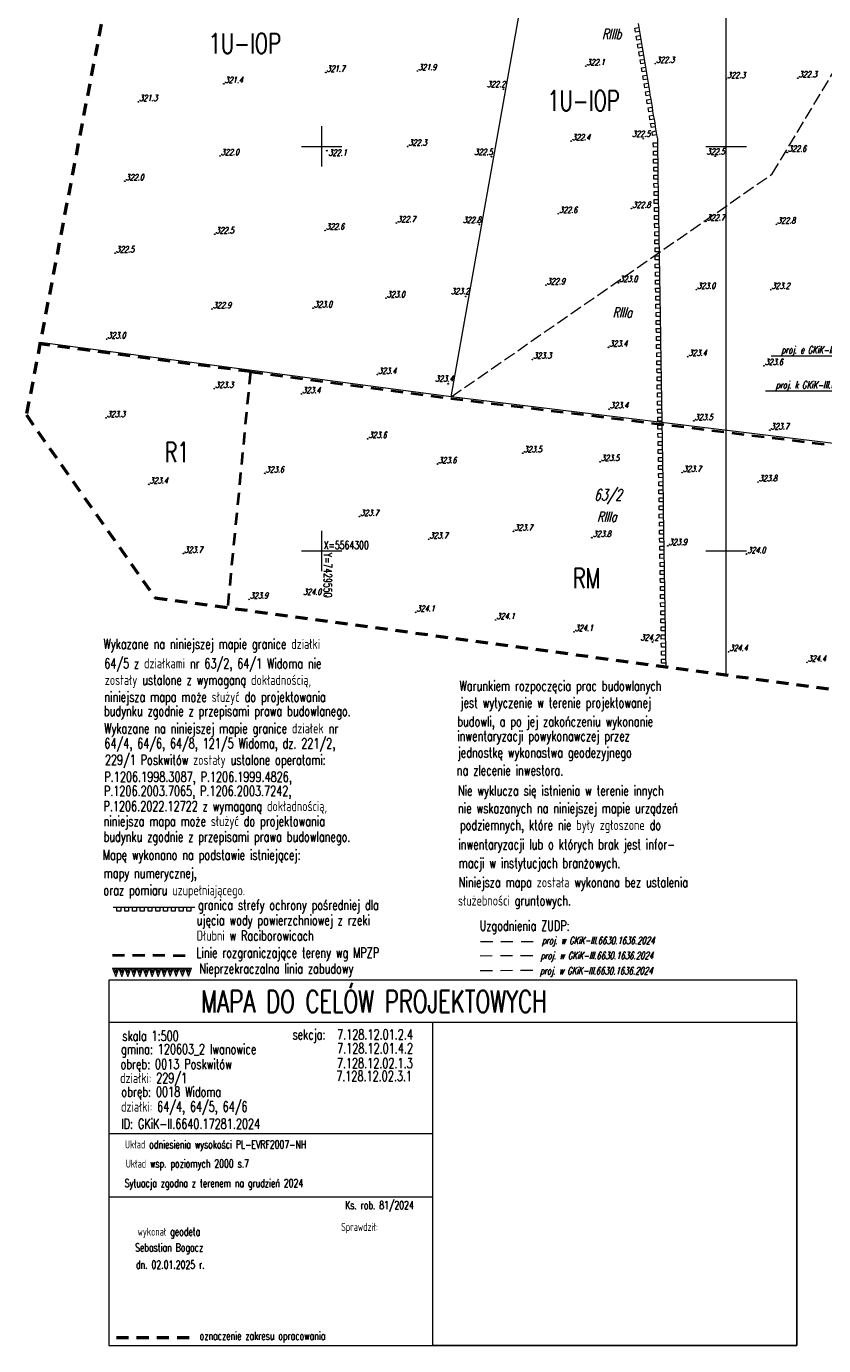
# Model space of a CAD drawing. Header units: metres. Extents: x 7429509 to 7429800, y 5564202 to 5564584.
# Tile 1 of 16: x 7429513 to 7429612, y 5564202 to 5564365. Entities that reach past the tile are written whole.
import ezdxf
from ezdxf.enums import TextEntityAlignment as Align

# ---------------------------------------------------------------- set-up
doc = ezdxf.new("R2010")
doc.units = ezdxf.units.M
doc.header["$MEASUREMENT"] = 0
for name, pattern in [('1', [0]), ('4', [2.5, 1.5, -1]), ('GDE', [0]), ('GUK', [2, 1.5, -0.5]), ('UPE', [0]), ('UPK', [0]), ('UPW', [0])]:
    doc.linetypes.add(name, pattern=pattern)
doc.layers.get('0').update_dxf_attribs({"color": 250, "linetype": 'CONTINUOUS', "lineweight": 100})
for name, color, linetype, lineweight in [('EDZPD_L_0', 3, 'GDE', 13), ('EDZTD_T_0', 3, 'CONTINUOUS', 18), ('EKLPK_L_0', 3, 'GUK', 18), ('EKLTK_T_0', 3, 'CONTINUOUS', 25), ('KRZYZE_L_0', 7, '1', 9), ('MPZP_L_0', 4, '4', 40), ('MPZP_L_1', 214, 'CONTINUOUS', 9), ('MPZP_T_0', 4, 'CONTINUOUS', 20), ('RAMKA_L_0', 7, '1', 15), ('RAMKA_T_0', 7, 'CONTINUOUS', 13), ('UEEOO_T_0', 1, 'CONTINUOUS', 18), ('UEEPON_L_0', 1, 'UPE', 18), ('UKKOO_T_2', 14, 'CONTINUOUS', 25), ('UKKPOR_L_0', 34, 'UPK', 18), ('UWWPA_T_0', 5, 'CONTINUOUS', 18), ('UWWPO_L_1', 5, 'UPW', 18), ('WUKOS_T_0', 7, 'CONTINUOUS', 18), ('WUKOS_T_1', 7, 'CONTINUOUS', 9), ('ZAKRES_L_0', 7, '4', 50)]:
    doc.layers.add(name, color=color, linetype=linetype, lineweight=lineweight)
doc.styles.get("Standard").update_dxf_attribs({"font": 'Simplex.SHX', "width": 0.75})

# ---------------------------------------------------------------- blocks, each defined once
blk = doc.blocks.new('WSP')
at = {"linetype": 'Continuous'}
blk.add_circle((0, 0), 0.045, dxfattribs=at)

msp = doc.modelspace()

# ---------------------------------------------------------------- linework, layer by layer
at = {"layer": 'EDZPD_L_0', "linetype": '1', "lineweight": 18}
for p, q in [((7429566.01, 5564319.04), (7429584.69, 5564424.12)), ((7429566.01, 5564319.04), (7429515.2, 5564325.77)), ((7429650.46, 5564308.74), (7429566.01, 5564319.04))]:
    msp.add_line(p, q, dxfattribs=at)
at = {"layer": 'EKLPK_L_0', "linetype": 'GUK'}
for p, q in [((7429605.7, 5564346.59), (7429641.62, 5564406.3)), ((7429566.01, 5564319.04), (7429605.7, 5564346.59))]:
    msp.add_line(p, q, dxfattribs=at)
at = {"layer": 'KRZYZE_L_0', "linetype": '1'}
for p, q in [((7429600, 5564284.66), (7429600, 5564500)), ((7429550, 5564347.5), (7429550, 5564352.5)), ((7429600, 5564347.5), (7429600, 5564352.5)), ((7429547.5, 5564350), (7429552.5, 5564350)), ((7429597.5, 5564350), (7429602.5, 5564350)), ((7429550, 5564297.5), (7429550, 5564302.5)), ((7429600, 5564297.5), (7429600, 5564302.5)), ((7429547.5, 5564300), (7429552.5, 5564300)), ((7429597.5, 5564300), (7429602.5, 5564300))]:
    msp.add_line(p, q, dxfattribs=at)
at = {"layer": 'MPZP_L_0', "linetype": '4'}
for p, q in [((7429541.18, 5564322.12), (7429515.16, 5564325.56)), ((7429541.18, 5564322.12), (7429538.35, 5564292.99)), ((7429541.18, 5564322.12), (7429565.97, 5564318.85)), ((7429565.97, 5564318.85), (7429648.07, 5564308.78)), ((7429524.12, 5564250.05), (7429534.05, 5564250))]:
    msp.add_line(p, q, dxfattribs=at)
at = {"layer": 'MPZP_L_1', "linetype": '4'}
for p, q in [((7429589.11, 5564365.19), (7429589.19, 5564364.7)), ((7429588.7, 5564364.62), (7429589.19, 5564364.7)), ((7429588.78, 5564364.13), (7429588.7, 5564364.62)), ((7429589.27, 5564364.21), (7429588.78, 5564364.13)), ((7429588.86, 5564363.63), (7429589.35, 5564363.72)), ((7429588.94, 5564363.14), (7429588.86, 5564363.63)), ((7429589.19, 5564364.7), (7429589.27, 5564364.21)), ((7429589.27, 5564364.21), (7429589.35, 5564363.72)), ((7429589.35, 5564363.72), (7429589.44, 5564363.22)), ((7429589.44, 5564363.22), (7429588.94, 5564363.14)), ((7429589.03, 5564362.65), (7429589.52, 5564362.73)), ((7429589.11, 5564362.16), (7429589.03, 5564362.65)), ((7429589.6, 5564362.24), (7429589.11, 5564362.16)), ((7429589.44, 5564363.22), (7429589.52, 5564362.73)), ((7429589.52, 5564362.73), (7429589.6, 5564362.24)), ((7429589.6, 5564362.24), (7429589.68, 5564361.75)), ((7429589.19, 5564361.67), (7429589.68, 5564361.75)), ((7429589.27, 5564361.17), (7429589.19, 5564361.67)), ((7429589.76, 5564361.26), (7429589.27, 5564361.17)), ((7429589.35, 5564360.68), (7429589.85, 5564360.76)), ((7429589.44, 5564360.19), (7429589.35, 5564360.68)), ((7429589.93, 5564360.27), (7429589.44, 5564360.19)), ((7429589.68, 5564361.75), (7429589.76, 5564361.26)), ((7429589.76, 5564361.26), (7429589.85, 5564360.76)), ((7429589.85, 5564360.76), (7429589.93, 5564360.27)), ((7429589.93, 5564360.27), (7429590.01, 5564359.78)), ((7429589.52, 5564359.7), (7429590.01, 5564359.78)), ((7429589.6, 5564359.21), (7429589.52, 5564359.7)), ((7429590.09, 5564359.29), (7429589.6, 5564359.21)), ((7429589.68, 5564358.71), (7429590.17, 5564358.8)), ((7429589.76, 5564358.22), (7429589.68, 5564358.71)), ((7429590.01, 5564359.78), (7429590.09, 5564359.29)), ((7429590.09, 5564359.29), (7429590.17, 5564358.8)), ((7429590.17, 5564358.8), (7429590.26, 5564358.3)), ((7429590.26, 5564358.3), (7429589.76, 5564358.22)), ((7429589.84, 5564357.73), (7429590.34, 5564357.81)), ((7429589.93, 5564357.24), (7429589.84, 5564357.73)), ((7429590.42, 5564357.32), (7429589.93, 5564357.24)), ((7429590.26, 5564358.3), (7429590.34, 5564357.81)), ((7429590.34, 5564357.81), (7429590.42, 5564357.32)), ((7429590.42, 5564357.32), (7429590.5, 5564356.83)), ((7429590.01, 5564356.75), (7429590.5, 5564356.83)), ((7429590.09, 5564356.25), (7429590.01, 5564356.75)), ((7429590.58, 5564356.34), (7429590.09, 5564356.25)), ((7429590.17, 5564355.76), (7429590.67, 5564355.84)), ((7429590.25, 5564355.27), (7429590.17, 5564355.76)), ((7429590.75, 5564355.35), (7429590.25, 5564355.27)), ((7429590.5, 5564356.83), (7429590.58, 5564356.34)), ((7429590.58, 5564356.34), (7429590.67, 5564355.84)), ((7429590.67, 5564355.84), (7429590.75, 5564355.35)), ((7429590.75, 5564355.35), (7429590.83, 5564354.86)), ((7429590.34, 5564354.78), (7429590.83, 5564354.86)), ((7429590.42, 5564354.28), (7429590.34, 5564354.78)), ((7429590.91, 5564354.37), (7429590.42, 5564354.28)), ((7429590.5, 5564353.79), (7429590.99, 5564353.88)), ((7429590.58, 5564353.3), (7429590.5, 5564353.79)), ((7429590.83, 5564354.86), (7429590.91, 5564354.37)), ((7429590.91, 5564354.37), (7429590.99, 5564353.88)), ((7429590.99, 5564353.88), (7429591.08, 5564353.38)), ((7429591.08, 5564353.38), (7429590.58, 5564353.3)), ((7429590.66, 5564352.81), (7429591.16, 5564352.89)), ((7429590.75, 5564352.32), (7429590.66, 5564352.81)), ((7429591.24, 5564352.4), (7429590.75, 5564352.32)), ((7429591.08, 5564353.38), (7429591.16, 5564352.89)), ((7429591.16, 5564352.89), (7429591.24, 5564352.4)), ((7429591.24, 5564352.4), (7429591.32, 5564351.91)), ((7429590.83, 5564351.82), (7429591.32, 5564351.91)), ((7429590.91, 5564351.33), (7429590.83, 5564351.82)), ((7429591.4, 5564351.42), (7429590.91, 5564351.33)), ((7429591, 5564349.92), (7429590.99, 5564350.42)), ((7429590.99, 5564350.42), (7429591.49, 5564350.42)), ((7429591.32, 5564351.91), (7429591.4, 5564351.42)), ((7429591.4, 5564351.42), (7429591.49, 5564350.92)), ((7429591.49, 5564350.92), (7429591.49, 5564350.42)), ((7429591.49, 5564350.42), (7429591.5, 5564349.93)), ((7429591.5, 5564349.93), (7429591, 5564349.92)), ((7429591.01, 5564349.42), (7429591.51, 5564349.43)), ((7429591.02, 5564348.92), (7429591.01, 5564349.42)), ((7429591.52, 5564348.93), (7429591.02, 5564348.92)), ((7429591.5, 5564349.93), (7429591.51, 5564349.43)), ((7429591.51, 5564349.43), (7429591.52, 5564348.93)), ((7429591.52, 5564348.93), (7429591.53, 5564348.43)), ((7429591.03, 5564348.42), (7429591.53, 5564348.43)), ((7429591.03, 5564347.92), (7429591.03, 5564348.42)), ((7429591.53, 5564347.93), (7429591.03, 5564347.92)), ((7429591.05, 5564346.93), (7429591.04, 5564347.43)), ((7429591.04, 5564347.43), (7429591.54, 5564347.43)), ((7429591.53, 5564348.43), (7429591.53, 5564347.93)), ((7429591.53, 5564347.93), (7429591.54, 5564347.43)), ((7429591.54, 5564347.43), (7429591.55, 5564346.94)), ((7429591.55, 5564346.94), (7429591.05, 5564346.93)), ((7429591.06, 5564346.43), (7429591.56, 5564346.44)), ((7429591.07, 5564345.93), (7429591.06, 5564346.43)), ((7429591.57, 5564345.94), (7429591.07, 5564345.93)), ((7429591.55, 5564346.94), (7429591.56, 5564346.44)), ((7429591.56, 5564346.44), (7429591.57, 5564345.94)), ((7429591.57, 5564345.94), (7429591.57, 5564345.44)), ((7429591.07, 5564345.43), (7429591.57, 5564345.44)), ((7429591.08, 5564344.93), (7429591.07, 5564345.43)), ((7429591.58, 5564344.94), (7429591.08, 5564344.93)), ((7429591.1, 5564343.94), (7429591.09, 5564344.44)), ((7429591.09, 5564344.44), (7429591.59, 5564344.44)), ((7429591.6, 5564343.95), (7429591.1, 5564343.94)), ((7429591.57, 5564345.44), (7429591.58, 5564344.94)), ((7429591.58, 5564344.94), (7429591.59, 5564344.44)), ((7429591.59, 5564344.44), (7429591.6, 5564343.95)), ((7429591.6, 5564343.95), (7429591.61, 5564343.45)), ((7429591.11, 5564343.44), (7429591.61, 5564343.45)), ((7429591.11, 5564342.94), (7429591.11, 5564343.44)), ((7429591.61, 5564342.95), (7429591.11, 5564342.94)), ((7429591.12, 5564342.44), (7429591.62, 5564342.45)), ((7429591.13, 5564341.94), (7429591.12, 5564342.44)), ((7429591.61, 5564343.45), (7429591.61, 5564342.95)), ((7429591.61, 5564342.95), (7429591.62, 5564342.45)), ((7429591.62, 5564342.45), (7429591.63, 5564341.95)), ((7429591.63, 5564341.95), (7429591.13, 5564341.94)), ((7429591.15, 5564340.95), (7429591.14, 5564341.45)), ((7429591.14, 5564341.45), (7429591.64, 5564341.45)), ((7429591.65, 5564340.95), (7429591.15, 5564340.95)), ((7429591.63, 5564341.95), (7429591.64, 5564341.45)), ((7429591.64, 5564341.45), (7429591.65, 5564340.95)), ((7429591.65, 5564340.95), (7429591.65, 5564340.46)), ((7429591.15, 5564340.45), (7429591.65, 5564340.46)), ((7429591.16, 5564339.95), (7429591.15, 5564340.45)), ((7429591.66, 5564339.96), (7429591.16, 5564339.95)), ((7429591.17, 5564339.45), (7429591.67, 5564339.46)), ((7429591.18, 5564338.95), (7429591.17, 5564339.45)), ((7429591.68, 5564338.96), (7429591.18, 5564338.95)), ((7429591.65, 5564340.46), (7429591.66, 5564339.96)), ((7429591.66, 5564339.96), (7429591.67, 5564339.46)), ((7429591.67, 5564339.46), (7429591.68, 5564338.96)), ((7429591.68, 5564338.96), (7429591.68, 5564338.46)), ((7429591.19, 5564338.45), (7429591.68, 5564338.46)), ((7429591.19, 5564337.96), (7429591.19, 5564338.45)), ((7429591.69, 5564337.96), (7429591.19, 5564337.96)), ((7429591.2, 5564337.46), (7429591.7, 5564337.47)), ((7429591.21, 5564336.96), (7429591.2, 5564337.46)), ((7429591.68, 5564338.46), (7429591.69, 5564337.96)), ((7429591.69, 5564337.96), (7429591.7, 5564337.47)), ((7429591.7, 5564337.47), (7429591.71, 5564336.97)), ((7429591.71, 5564336.97), (7429591.21, 5564336.96)), ((7429591.22, 5564336.46), (7429591.72, 5564336.47)), ((7429591.22, 5564335.96), (7429591.22, 5564336.46)), ((7429591.72, 5564335.97), (7429591.22, 5564335.96)), ((7429591.71, 5564336.97), (7429591.72, 5564336.47)), ((7429591.72, 5564336.47), (7429591.72, 5564335.97)), ((7429591.72, 5564335.97), (7429591.73, 5564335.47)), ((7429591.23, 5564335.46), (7429591.73, 5564335.47)), ((7429591.24, 5564334.97), (7429591.23, 5564335.46)), ((7429591.74, 5564334.97), (7429591.24, 5564334.97)), ((7429591.25, 5564334.47), (7429591.75, 5564334.48)), ((7429591.26, 5564333.97), (7429591.25, 5564334.47)), ((7429591.73, 5564335.47), (7429591.74, 5564334.97)), ((7429591.74, 5564334.97), (7429591.75, 5564334.48)), ((7429591.75, 5564334.48), (7429591.76, 5564333.98)), ((7429591.76, 5564333.98), (7429591.26, 5564333.97)), ((7429591.26, 5564333.47), (7429591.76, 5564333.48)), ((7429591.27, 5564332.97), (7429591.26, 5564333.47)), ((7429591.77, 5564332.98), (7429591.27, 5564332.97)), ((7429591.28, 5564332.47), (7429591.78, 5564332.48)), ((7429591.29, 5564331.98), (7429591.28, 5564332.47)), ((7429591.76, 5564333.98), (7429591.76, 5564333.48)), ((7429591.76, 5564333.48), (7429591.77, 5564332.98)), ((7429591.77, 5564332.98), (7429591.78, 5564332.48)), ((7429591.78, 5564332.48), (7429591.79, 5564331.98)), ((7429591.79, 5564331.98), (7429591.29, 5564331.98)), ((7429591.3, 5564331.48), (7429591.8, 5564331.49)), ((7429591.3, 5564330.98), (7429591.3, 5564331.48)), ((7429591.8, 5564330.99), (7429591.3, 5564330.98)), ((7429591.79, 5564331.98), (7429591.8, 5564331.49)), ((7429591.8, 5564331.49), (7429591.8, 5564330.99)), ((7429591.8, 5564330.99), (7429591.81, 5564330.49)), ((7429591.31, 5564330.48), (7429591.81, 5564330.49)), ((7429591.32, 5564329.98), (7429591.31, 5564330.48)), ((7429591.82, 5564329.99), (7429591.32, 5564329.98)), ((7429591.33, 5564329.48), (7429591.83, 5564329.49)), ((7429591.34, 5564328.99), (7429591.33, 5564329.48)), ((7429591.81, 5564330.49), (7429591.82, 5564329.99)), ((7429591.82, 5564329.99), (7429591.83, 5564329.49)), ((7429591.83, 5564329.49), (7429591.84, 5564328.99)), ((7429591.84, 5564328.99), (7429591.34, 5564328.99)), ((7429591.35, 5564327.99), (7429591.34, 5564328.49)), ((7429591.34, 5564328.49), (7429591.84, 5564328.49)), ((7429591.85, 5564328), (7429591.35, 5564327.99)), ((7429591.84, 5564328.99), (7429591.84, 5564328.49)), ((7429591.84, 5564328.49), (7429591.85, 5564328)), ((7429591.85, 5564328), (7429591.86, 5564327.5)), ((7429591.36, 5564327.49), (7429591.86, 5564327.5)), ((7429591.37, 5564326.99), (7429591.36, 5564327.49)), ((7429591.87, 5564327), (7429591.37, 5564326.99)), ((7429591.38, 5564326.49), (7429591.88, 5564326.5)), ((7429591.38, 5564325.99), (7429591.38, 5564326.49)), ((7429591.88, 5564326), (7429591.38, 5564325.99)), ((7429591.86, 5564327.5), (7429591.87, 5564327)), ((7429591.87, 5564327), (7429591.88, 5564326.5)), ((7429591.88, 5564326.5), (7429591.88, 5564326)), ((7429591.88, 5564326), (7429591.89, 5564325.5)), ((7429591.4, 5564325), (7429591.39, 5564325.5)), ((7429591.39, 5564325.5), (7429591.89, 5564325.5)), ((7429591.9, 5564325.01), (7429591.4, 5564325)), ((7429591.41, 5564324.5), (7429591.91, 5564324.51)), ((7429591.42, 5564324), (7429591.41, 5564324.5)), ((7429591.89, 5564325.5), (7429591.9, 5564325.01)), ((7429591.9, 5564325.01), (7429591.91, 5564324.51)), ((7429591.91, 5564324.51), (7429591.92, 5564324.01)), ((7429591.92, 5564324.01), (7429591.42, 5564324)), ((7429591.42, 5564323.5), (7429591.92, 5564323.51)), ((7429591.43, 5564323), (7429591.42, 5564323.5)), ((7429591.93, 5564323.01), (7429591.43, 5564323)), ((7429591.92, 5564324.01), (7429591.92, 5564323.51)), ((7429591.92, 5564323.51), (7429591.93, 5564323.01)), ((7429591.93, 5564323.01), (7429591.94, 5564322.51)), ((7429591.45, 5564322.01), (7429591.44, 5564322.51)), ((7429591.44, 5564322.51), (7429591.94, 5564322.51)), ((7429591.95, 5564322.02), (7429591.45, 5564322.01)), ((7429591.46, 5564321.51), (7429591.96, 5564321.52)), ((7429591.46, 5564321.01), (7429591.46, 5564321.51)), ((7429591.96, 5564321.02), (7429591.46, 5564321.01)), ((7429591.94, 5564322.51), (7429591.95, 5564322.02)), ((7429591.95, 5564322.02), (7429591.96, 5564321.52)), ((7429591.96, 5564321.52), (7429591.96, 5564321.02)), ((7429591.96, 5564321.02), (7429591.97, 5564320.52)), ((7429591.47, 5564320.51), (7429591.97, 5564320.52)), ((7429591.48, 5564320.01), (7429591.47, 5564320.51)), ((7429591.98, 5564320.02), (7429591.48, 5564320.01)), ((7429591.5, 5564319.02), (7429591.49, 5564319.52)), ((7429591.49, 5564319.52), (7429591.99, 5564319.52)), ((7429591.97, 5564320.52), (7429591.98, 5564320.02)), ((7429591.98, 5564320.02), (7429591.99, 5564319.52)), ((7429591.99, 5564319.52), (7429592, 5564319.03)), ((7429592, 5564319.03), (7429591.5, 5564319.02)), ((7429591.5, 5564318.52), (7429592, 5564318.53)), ((7429591.51, 5564318.02), (7429591.5, 5564318.52)), ((7429592.01, 5564318.03), (7429591.51, 5564318.02)), ((7429592, 5564319.03), (7429592, 5564318.53)), ((7429592, 5564318.53), (7429592.01, 5564318.03)), ((7429592.01, 5564318.03), (7429592.02, 5564317.53)), ((7429591.52, 5564317.52), (7429592.02, 5564317.53)), ((7429591.53, 5564317.02), (7429591.52, 5564317.52)), ((7429592.03, 5564317.03), (7429591.53, 5564317.02)), ((7429591.54, 5564316.52), (7429592.04, 5564316.53)), ((7429591.54, 5564316.03), (7429591.54, 5564316.52)), ((7429592.02, 5564317.53), (7429592.03, 5564317.03)), ((7429592.03, 5564317.03), (7429592.04, 5564316.53)), ((7429592.04, 5564316.53), (7429592.04, 5564316.03)), ((7429592.04, 5564316.03), (7429591.54, 5564316.03)), ((7429591.55, 5564315.53), (7429592.05, 5564315.54)), ((7429591.56, 5564315.03), (7429591.55, 5564315.53)), ((7429592.06, 5564315.04), (7429591.56, 5564315.03)), ((7429591.57, 5564314.53), (7429592.07, 5564314.54)), ((7429591.58, 5564314.03), (7429591.57, 5564314.53)), ((7429592.04, 5564316.03), (7429592.05, 5564315.54)), ((7429592.05, 5564315.54), (7429592.06, 5564315.04)), ((7429592.06, 5564315.04), (7429592.07, 5564314.54)), ((7429592.07, 5564314.54), (7429592.08, 5564314.04)), ((7429592.08, 5564314.04), (7429591.58, 5564314.03)), ((7429591.58, 5564313.53), (7429592.08, 5564313.54)), ((7429591.59, 5564313.04), (7429591.58, 5564313.53)), ((7429592.09, 5564313.04), (7429591.59, 5564313.04)), ((7429592.08, 5564314.04), (7429592.08, 5564313.54)), ((7429592.08, 5564313.54), (7429592.09, 5564313.04)), ((7429592.09, 5564313.04), (7429592.1, 5564312.55)), ((7429591.6, 5564312.54), (7429592.1, 5564312.55)), ((7429591.61, 5564312.04), (7429591.6, 5564312.54)), ((7429592.11, 5564312.05), (7429591.61, 5564312.04)), ((7429591.62, 5564311.54), (7429592.12, 5564311.55)), ((7429591.62, 5564311.04), (7429591.62, 5564311.54)), ((7429592.1, 5564312.55), (7429592.11, 5564312.05)), ((7429592.11, 5564312.05), (7429592.12, 5564311.55)), ((7429592.12, 5564311.55), (7429592.12, 5564311.05)), ((7429592.12, 5564311.05), (7429591.62, 5564311.04)), ((7429591.63, 5564310.54), (7429592.13, 5564310.55)), ((7429591.64, 5564310.05), (7429591.63, 5564310.54)), ((7429592.14, 5564310.05), (7429591.64, 5564310.05)), ((7429592.12, 5564311.05), (7429592.13, 5564310.55)), ((7429592.13, 5564310.55), (7429592.14, 5564310.05)), ((7429592.14, 5564310.05), (7429592.15, 5564309.56)), ((7429591.65, 5564309.55), (7429592.15, 5564309.56)), ((7429591.66, 5564309.05), (7429591.65, 5564309.55)), ((7429592.16, 5564309.06), (7429591.66, 5564309.05)), ((7429591.66, 5564308.55), (7429592.16, 5564308.56)), ((7429591.67, 5564308.05), (7429591.66, 5564308.55)), ((7429592.17, 5564308.06), (7429591.67, 5564308.05)), ((7429592.15, 5564309.56), (7429592.16, 5564309.06)), ((7429592.16, 5564309.06), (7429592.16, 5564308.56)), ((7429592.16, 5564308.56), (7429592.17, 5564308.06)), ((7429592.17, 5564308.06), (7429592.18, 5564307.56)), ((7429591.68, 5564307.55), (7429592.18, 5564307.56)), ((7429591.69, 5564307.06), (7429591.68, 5564307.55)), ((7429592.19, 5564307.06), (7429591.69, 5564307.06)), ((7429591.7, 5564306.06), (7429591.7, 5564306.56)), ((7429591.7, 5564306.56), (7429592.19, 5564306.56)), ((7429592.18, 5564307.56), (7429592.19, 5564307.06)), ((7429592.19, 5564307.06), (7429592.19, 5564306.56)), ((7429592.19, 5564306.56), (7429592.2, 5564306.07)), ((7429592.2, 5564306.07), (7429591.7, 5564306.06)), ((7429591.71, 5564305.56), (7429592.21, 5564305.57)), ((7429591.72, 5564305.06), (7429591.71, 5564305.56)), ((7429592.22, 5564305.07), (7429591.72, 5564305.06)), ((7429592.2, 5564306.07), (7429592.21, 5564305.57)), ((7429592.21, 5564305.57), (7429592.22, 5564305.07)), ((7429592.22, 5564305.07), (7429592.23, 5564304.57)), ((7429591.73, 5564304.56), (7429592.23, 5564304.57)), ((7429591.73, 5564304.06), (7429591.73, 5564304.56)), ((7429592.23, 5564304.07), (7429591.73, 5564304.06)), ((7429591.75, 5564303.07), (7429591.74, 5564303.57)), ((7429591.74, 5564303.57), (7429592.24, 5564303.57)), ((7429592.25, 5564303.08), (7429591.75, 5564303.07)), ((7429592.23, 5564304.57), (7429592.23, 5564304.07)), ((7429592.23, 5564304.07), (7429592.24, 5564303.57)), ((7429592.24, 5564303.57), (7429592.25, 5564303.08)), ((7429592.25, 5564303.08), (7429592.26, 5564302.58)), ((7429591.76, 5564302.57), (7429592.26, 5564302.58)), ((7429591.77, 5564302.07), (7429591.76, 5564302.57)), ((7429592.27, 5564302.08), (7429591.77, 5564302.07)), ((7429591.77, 5564301.57), (7429592.27, 5564301.58)), ((7429591.78, 5564301.07), (7429591.77, 5564301.57)), ((7429592.26, 5564302.58), (7429592.27, 5564302.08)), ((7429592.27, 5564302.08), (7429592.27, 5564301.58)), ((7429592.27, 5564301.58), (7429592.28, 5564301.08)), ((7429592.28, 5564301.08), (7429591.78, 5564301.07)), ((7429591.8, 5564300.08), (7429591.79, 5564300.58)), ((7429591.79, 5564300.58), (7429592.29, 5564300.58)), ((7429592.3, 5564300.09), (7429591.8, 5564300.08)), ((7429592.28, 5564301.08), (7429592.29, 5564300.58)), ((7429592.29, 5564300.58), (7429592.3, 5564300.09)), ((7429592.3, 5564300.09), (7429592.31, 5564299.59)), ((7429591.81, 5564299.58), (7429592.31, 5564299.59)), ((7429591.81, 5564299.08), (7429591.81, 5564299.58)), ((7429592.31, 5564299.09), (7429591.81, 5564299.08)), ((7429591.82, 5564298.58), (7429592.32, 5564298.59)), ((7429591.83, 5564298.08), (7429591.82, 5564298.58)), ((7429592.31, 5564299.59), (7429592.31, 5564299.09)), ((7429592.31, 5564299.09), (7429592.32, 5564298.59)), ((7429592.32, 5564298.59), (7429592.33, 5564298.09)), ((7429592.33, 5564298.09), (7429591.83, 5564298.08)), ((7429591.85, 5564297.09), (7429591.84, 5564297.59)), ((7429591.84, 5564297.59), (7429592.34, 5564297.59)), ((7429592.35, 5564297.1), (7429591.85, 5564297.09)), ((7429591.85, 5564296.59), (7429592.35, 5564296.6)), ((7429591.86, 5564296.09), (7429591.85, 5564296.59)), ((7429592.33, 5564298.09), (7429592.34, 5564297.59)), ((7429592.34, 5564297.59), (7429592.35, 5564297.1)), ((7429592.35, 5564297.1), (7429592.35, 5564296.6)), ((7429592.35, 5564296.6), (7429592.36, 5564296.1)), ((7429592.36, 5564296.1), (7429591.86, 5564296.09)), ((7429591.87, 5564295.59), (7429592.37, 5564295.6)), ((7429591.88, 5564295.09), (7429591.87, 5564295.59)), ((7429592.38, 5564295.1), (7429591.88, 5564295.09)), ((7429592.36, 5564296.1), (7429592.37, 5564295.6)), ((7429592.37, 5564295.6), (7429592.38, 5564295.1)), ((7429592.38, 5564295.1), (7429592.39, 5564294.6)), ((7429591.89, 5564294.1), (7429591.89, 5564294.6)), ((7429591.89, 5564294.6), (7429592.39, 5564294.6)), ((7429592.39, 5564294.1), (7429591.89, 5564294.1)), ((7429591.9, 5564293.6), (7429592.4, 5564293.61)), ((7429591.91, 5564293.1), (7429591.9, 5564293.6)), ((7429592.39, 5564294.6), (7429592.39, 5564294.1)), ((7429592.39, 5564294.1), (7429592.4, 5564293.61)), ((7429592.4, 5564293.61), (7429592.41, 5564293.11)), ((7429592.41, 5564293.11), (7429591.91, 5564293.1)), ((7429591.92, 5564292.6), (7429592.42, 5564292.61)), ((7429591.93, 5564292.1), (7429591.92, 5564292.6)), ((7429592.43, 5564292.11), (7429591.93, 5564292.1)), ((7429592.41, 5564293.11), (7429592.42, 5564292.61)), ((7429592.42, 5564292.61), (7429592.43, 5564292.11)), ((7429592.43, 5564292.11), (7429592.43, 5564291.61)), ((7429591.93, 5564291.6), (7429592.43, 5564291.61)), ((7429591.94, 5564291.11), (7429591.93, 5564291.6)), ((7429592.44, 5564291.11), (7429591.94, 5564291.11)), ((7429591.95, 5564290.61), (7429592.45, 5564290.62)), ((7429591.96, 5564290.11), (7429591.95, 5564290.61)), ((7429592.46, 5564290.12), (7429591.96, 5564290.11)), ((7429592.43, 5564291.61), (7429592.44, 5564291.11)), ((7429592.44, 5564291.11), (7429592.45, 5564290.62)), ((7429592.45, 5564290.62), (7429592.46, 5564290.12)), ((7429592.46, 5564290.12), (7429592.47, 5564289.62)), ((7429591.97, 5564289.61), (7429592.47, 5564289.62)), ((7429591.97, 5564289.11), (7429591.97, 5564289.61)), ((7429592.47, 5564289.12), (7429591.97, 5564289.11)), ((7429591.98, 5564288.61), (7429592.48, 5564288.62)), ((7429591.99, 5564288.12), (7429591.98, 5564288.61)), ((7429592.47, 5564289.62), (7429592.47, 5564289.12)), ((7429592.47, 5564289.12), (7429592.48, 5564288.62)), ((7429592.48, 5564288.62), (7429592.49, 5564288.12)), ((7429592.49, 5564288.12), (7429591.99, 5564288.12)), ((7429592, 5564287.62), (7429592.5, 5564287.63)), ((7429592.01, 5564287.12), (7429592, 5564287.62)), ((7429592.51, 5564287.13), (7429592.01, 5564287.12)), ((7429592.49, 5564288.12), (7429592.5, 5564287.63)), ((7429592.5, 5564287.63), (7429592.51, 5564287.13)), ((7429592.51, 5564287.13), (7429592.51, 5564286.63)), ((7429592.01, 5564286.62), (7429592.51, 5564286.63)), ((7429592.02, 5564286.12), (7429592.01, 5564286.62)), ((7429592.52, 5564286.13), (7429592.02, 5564286.12)), ((7429592.51, 5564286.63), (7429592.52, 5564286.13)), ((7429592.52, 5564286.13), (7429592.53, 5564285.63)), ((7429524.2, 5564255.96), (7429524.68, 5564255.96)), ((7429524.68, 5564255.96), (7429525.16, 5564255.96)), ((7429524.68, 5564255.46), (7429524.68, 5564255.96)), ((7429525.16, 5564255.96), (7429525.64, 5564255.96)), ((7429525.16, 5564255.96), (7429525.16, 5564255.46)), ((7429525.64, 5564255.96), (7429526.12, 5564255.96)), ((7429525.64, 5564255.46), (7429525.64, 5564255.96)), ((7429526.12, 5564255.96), (7429526.12, 5564255.46)), ((7429526.12, 5564255.96), (7429526.6, 5564255.96)), ((7429526.6, 5564255.96), (7429527.08, 5564255.96)), ((7429526.6, 5564255.46), (7429526.6, 5564255.96)), ((7429527.08, 5564255.96), (7429527.08, 5564255.46)), ((7429527.08, 5564255.96), (7429527.57, 5564255.96)), ((7429527.57, 5564255.96), (7429528.05, 5564255.96)), ((7429527.57, 5564255.46), (7429527.57, 5564255.96)), ((7429528.05, 5564255.96), (7429528.05, 5564255.46)), ((7429528.05, 5564255.96), (7429528.53, 5564255.96)), ((7429528.53, 5564255.96), (7429529.01, 5564255.96)), ((7429528.53, 5564255.46), (7429528.53, 5564255.96)), ((7429529.01, 5564255.96), (7429529.01, 5564255.46)), ((7429529.01, 5564255.96), (7429529.49, 5564255.96)), ((7429529.49, 5564255.96), (7429529.97, 5564255.96)), ((7429529.49, 5564255.46), (7429529.49, 5564255.96)), ((7429529.97, 5564255.96), (7429529.97, 5564255.46)), ((7429529.97, 5564255.96), (7429530.45, 5564255.96)), ((7429530.45, 5564255.96), (7429530.93, 5564255.96)), ((7429530.45, 5564255.46), (7429530.45, 5564255.96)), ((7429530.93, 5564255.96), (7429530.93, 5564255.46)), ((7429530.93, 5564255.96), (7429531.41, 5564255.96)), ((7429531.41, 5564255.96), (7429531.89, 5564255.96)), ((7429531.41, 5564255.46), (7429531.41, 5564255.96)), ((7429531.89, 5564255.96), (7429531.89, 5564255.46)), ((7429531.89, 5564255.96), (7429532.37, 5564255.96)), ((7429532.37, 5564255.96), (7429532.85, 5564255.96)), ((7429532.37, 5564255.46), (7429532.37, 5564255.96)), ((7429532.85, 5564255.96), (7429532.85, 5564255.46)), ((7429532.85, 5564255.96), (7429533.33, 5564255.96)), ((7429533.33, 5564255.96), (7429533.81, 5564255.96)), ((7429533.33, 5564255.46), (7429533.33, 5564255.96)), ((7429533.81, 5564255.96), (7429533.81, 5564255.46)), ((7429533.81, 5564255.96), (7429534.29, 5564255.96)), ((7429525.16, 5564255.46), (7429524.68, 5564255.46)), ((7429526.12, 5564255.46), (7429525.64, 5564255.46)), ((7429527.08, 5564255.46), (7429526.6, 5564255.46)), ((7429528.05, 5564255.46), (7429527.57, 5564255.46)), ((7429529.01, 5564255.46), (7429528.53, 5564255.46)), ((7429529.97, 5564255.46), (7429529.49, 5564255.46)), ((7429530.93, 5564255.46), (7429530.45, 5564255.46)), ((7429531.89, 5564255.46), (7429531.41, 5564255.46)), ((7429532.85, 5564255.46), (7429532.37, 5564255.46)), ((7429533.81, 5564255.46), (7429533.33, 5564255.46)), ((7429524.15, 5564248.41), (7429524.9, 5564248.41)), ((7429524.15, 5564248.41), (7429524.53, 5564247.41)), ((7429524.34, 5564248.41), (7429524.53, 5564247.91)), ((7429524.53, 5564247.41), (7429524.9, 5564248.41)), ((7429524.53, 5564247.91), (7429524.71, 5564248.41)), ((7429524.9, 5564248.41), (7429525.65, 5564248.41)), ((7429524.9, 5564248.41), (7429525.28, 5564247.41)), ((7429525.09, 5564248.41), (7429525.28, 5564247.91)), ((7429525.28, 5564247.41), (7429525.65, 5564248.41)), ((7429525.28, 5564247.91), (7429525.46, 5564248.41)), ((7429525.65, 5564248.41), (7429526.4, 5564248.41)), ((7429525.65, 5564248.41), (7429526.03, 5564247.41)), ((7429525.84, 5564248.41), (7429526.03, 5564247.91)), ((7429526.03, 5564247.41), (7429526.4, 5564248.41)), ((7429526.03, 5564247.91), (7429526.21, 5564248.41)), ((7429526.4, 5564248.41), (7429527.15, 5564248.41)), ((7429526.4, 5564248.41), (7429526.78, 5564247.41)), ((7429526.59, 5564248.41), (7429526.78, 5564247.91)), ((7429526.78, 5564247.41), (7429527.15, 5564248.41)), ((7429526.78, 5564247.91), (7429526.96, 5564248.41)), ((7429527.15, 5564248.41), (7429527.9, 5564248.41)), ((7429527.15, 5564248.41), (7429527.53, 5564247.41)), ((7429527.34, 5564248.41), (7429527.53, 5564247.91)), ((7429527.53, 5564247.41), (7429527.9, 5564248.41)), ((7429527.53, 5564247.91), (7429527.71, 5564248.41)), ((7429527.9, 5564248.41), (7429528.65, 5564248.41)), ((7429527.9, 5564248.41), (7429528.28, 5564247.41)), ((7429528.09, 5564248.41), (7429528.28, 5564247.91)), ((7429528.28, 5564247.41), (7429528.65, 5564248.41)), ((7429528.28, 5564247.91), (7429528.46, 5564248.41)), ((7429528.65, 5564248.41), (7429529.39, 5564248.41)), ((7429528.65, 5564248.41), (7429529.03, 5564247.41)), ((7429528.84, 5564248.41), (7429529.03, 5564247.91)), ((7429529.03, 5564247.41), (7429529.39, 5564248.41)), ((7429529.03, 5564247.91), (7429529.2, 5564248.41)), ((7429529.39, 5564248.41), (7429530.14, 5564248.41)), ((7429529.39, 5564248.41), (7429529.78, 5564247.41)), ((7429529.58, 5564248.41), (7429529.78, 5564247.91)), ((7429529.78, 5564247.41), (7429530.14, 5564248.41)), ((7429529.78, 5564247.91), (7429529.95, 5564248.41)), ((7429530.14, 5564248.41), (7429530.89, 5564248.41)), ((7429530.14, 5564248.41), (7429530.53, 5564247.41)), ((7429530.33, 5564248.41), (7429530.52, 5564247.91)), ((7429530.52, 5564247.91), (7429530.7, 5564248.41)), ((7429530.53, 5564247.41), (7429530.89, 5564248.41)), ((7429530.89, 5564248.41), (7429531.64, 5564248.42)), ((7429530.89, 5564248.41), (7429531.28, 5564247.42)), ((7429531.08, 5564248.42), (7429531.27, 5564247.92)), ((7429531.27, 5564247.92), (7429531.45, 5564248.42)), ((7429531.28, 5564247.42), (7429531.64, 5564248.42)), ((7429531.64, 5564248.42), (7429532.39, 5564248.42)), ((7429531.64, 5564248.42), (7429532.02, 5564247.42)), ((7429531.83, 5564248.42), (7429532.02, 5564247.92)), ((7429532.02, 5564247.42), (7429532.39, 5564248.42)), ((7429532.02, 5564247.92), (7429532.2, 5564248.42)), ((7429532.39, 5564248.42), (7429533.14, 5564248.42)), ((7429532.39, 5564248.42), (7429532.77, 5564247.42)), ((7429532.58, 5564248.42), (7429532.77, 5564247.92)), ((7429532.77, 5564247.42), (7429533.14, 5564248.42)), ((7429532.77, 5564247.92), (7429532.95, 5564248.42)), ((7429533.14, 5564248.42), (7429533.89, 5564248.42)), ((7429533.14, 5564248.42), (7429533.52, 5564247.42)), ((7429533.33, 5564248.42), (7429533.52, 5564247.92)), ((7429533.52, 5564247.42), (7429533.89, 5564248.42)), ((7429533.52, 5564247.92), (7429533.7, 5564248.42))]:
    msp.add_line(p, q, dxfattribs=at)
at = {"layer": 'RAMKA_L_0', "linetype": '1'}
for p, q in [((7429523.69, 5564246.94), (7429523.69, 5564201.77)), ((7429608.72, 5564246.94), (7429523.69, 5564246.94)), ((7429608.72, 5564201.77), (7429608.72, 5564246.94)), ((7429523.69, 5564241.77), (7429598.72, 5564241.77)), ((7429563.72, 5564241.77), (7429608.72, 5564241.77)), ((7429563.72, 5564201.77), (7429563.72, 5564241.77)), ((7429598.72, 5564241.77), (7429608.72, 5564241.77)), ((7429608.72, 5564241.77), (7429608.72, 5564201.77)), ((7429523.69, 5564227.99), (7429563.72, 5564227.99)), ((7429523.69, 5564220.18), (7429563.72, 5564220.18)), ((7429523.69, 5564201.77), (7429608.72, 5564201.77)), ((7429608.72, 5564201.77), (7429563.72, 5564201.77))]:
    msp.add_line(p, q, dxfattribs=at)
at = {"layer": 'UEEOO_T_0', "linetype": 'Continuous', "lineweight": 0}
msp.add_line((7429605.55, 5564324.1), (7429620.31, 5564324.1), dxfattribs=at)
at = {"layer": 'UEEPON_L_0', "linetype": '4'}
msp.add_line((7429569.59, 5564248.14), (7429576.34, 5564248.19), dxfattribs=at)
at = {"layer": 'UKKOO_T_2', "linetype": 'Continuous', "lineweight": 0}
msp.add_line((7429604.88, 5564319.77), (7429619.6, 5564319.77), dxfattribs=at)
at = {"layer": 'UKKPOR_L_0', "linetype": '4'}
msp.add_line((7429569.58, 5564249.97), (7429576.33, 5564250.01), dxfattribs=at)
at = {"layer": 'UWWPO_L_1', "linetype": '4'}
msp.add_line((7429569.64, 5564251.72), (7429576.35, 5564251.72), dxfattribs=at)
at = {"layer": 'ZAKRES_L_0', "linetype": '4'}
for p, q in [((7429537.77, 5564443.68), (7429513.48, 5564316.8)), ((7429513.48, 5564316.8), (7429529.4, 5564294.2)), ((7429529.4, 5564294.2), (7429664.09, 5564276.01)), ((7429524.61, 5564202.77), (7429534.18, 5564202.77))]:
    msp.add_line(p, q, dxfattribs=at)

# ---------------------------------------------------------------- block references
at = {"layer": 'WUKOS_T_0'}
for p in [(7429591.24, 5564360.23), (7429550.5, 5564359.13), (7429561.82, 5564359.31), (7429582.64, 5564359.93), (7429537.9, 5564357.74), (7429572.47, 5564357.07), (7429600.01, 5564358.33), (7429608.86, 5564358.44), (7429527.33, 5564355.51), (7429580.83, 5564350.66), (7429589.75, 5564350.95), (7429537.43, 5564348.82), (7429550.63, 5564349.47), (7429560.62, 5564349.99), (7429570.98, 5564348.73), (7429598.63, 5564348.8), (7429607.54, 5564349.25), (7429525.65, 5564345.71), (7429588.3, 5564342.31), (7429559.23, 5564340.53), (7429579.24, 5564341.68), (7429597.48, 5564340.73), (7429536.78, 5564339.15), (7429550.42, 5564339.62), (7429569.49, 5564340.33), (7429606.2, 5564340.37), (7429524.46, 5564336.8), (7429577.72, 5564332.85), (7429586.69, 5564333.14), (7429557.94, 5564331.24), (7429567.8, 5564331.44), (7429596.31, 5564332.3), (7429605.5, 5564332.29), (7429536.44, 5564329.9), (7429548.94, 5564330), (7429523.41, 5564326.17), (7429585.44, 5564325.16), (7429576.04, 5564323.67), (7429595.24, 5564324.01), (7429604.67, 5564322.88), (7429556.87, 5564321.8), (7429536.72, 5564320.06), (7429547.49, 5564319.4), (7429565.62, 5564320.66), (7429523.33, 5564316.44), (7429585.54, 5564317.53), (7429595.99, 5564316.07), (7429605.39, 5564314.92), (7429555.68, 5564313.86), (7429574.86, 5564312.09), (7429542.97, 5564309.59), (7429564.3, 5564310.74), (7429584.42, 5564311.02), (7429594.56, 5564309.68), (7429528.62, 5564308.23), (7429603.94, 5564308.51), (7429554.67, 5564304.24), (7429563.22, 5564301.44), (7429573.71, 5564302.42), (7429583.4, 5564301.64), (7429592.79, 5564300.63), (7429532.9, 5564299.68), (7429602.52, 5564299.62), (7429541.01, 5564294.01), (7429550.53, 5564294.44), (7429561.62, 5564292.41), (7429571.5, 5564291.47), (7429581.19, 5564290), (7429590.89, 5564288.74), (7429600.3, 5564287.53), (7429609.99, 5564286.22)]:
    msp.add_blockref('WSP', p, dxfattribs=at)

# ---------------------------------------------------------------- texts
at = {"layer": 'EDZTD_T_0', "oblique": 15, "width": 0.7}
msp.add_text('63/2', height=1.389, dxfattribs=at).set_placement((7429583.67, 5564307.63), align=Align.TOP_LEFT)
at = {"layer": 'EKLTK_T_0', "oblique": 15, "width": 0.7}
for s, p in [('RIIIb', (7429584.65, 5564364.52)), ('RIIIa', (7429585.95, 5564330.09)), ('RIIIa', (7429584.04, 5564304.85))]:
    msp.add_text(s, height=1.25, dxfattribs=at).set_placement(p, align=Align.TOP_LEFT)
at = {"layer": 'MPZP_T_0', "width": 0.7}
for s, p in [('1U-IOP', (7429536.02, 5564363.97)), ('1U-IOP', (7429577.9, 5564356.91)), ('R1', (7429530.57, 5564313.45)), ('R1', (7429530.57, 5564313.45)), ('RM', (7429581.04, 5564297.88))]:
    msp.add_text(s, height=2.5, dxfattribs=at).set_placement(p, align=Align.TOP_LEFT)
at = {"layer": 'RAMKA_T_0', "width": 0.7}
for s, height, p in [('X=5564300', 1, (7429550.24, 5564300.22)), ('MAPA DO CELÓW PROJEKTOWYCH', 2.75, (7429535.11, 5564242.93)), ('skala 1:500', 1.25, (7429525.35, 5564239.43)), ('sekcja: ', 1.25, (7429546.38, 5564239.61)), ('7.128.12.01.2.4', 1.25, (7429551.9, 5564239.61)), ('gmina: 120603_2 Iwanowice', 1.25, (7429525.19, 5564237.8)), ('7.128.12.01.4.2', 1.25, (7429551.9, 5564237.9)), ('obręb: 0013 Poskwitów', 1.25, (7429525.12, 5564235.95)), ('7.128.12.02.1.3', 1.25, (7429551.87, 5564236.06)), ('działki: 229/1', 1.25, (7429525.07, 5564234.22)), ('7.128.12.02.3.1', 1.25, (7429551.79, 5564234.47)), ('obręb: 0018 Widoma', 1.25, (7429525.23, 5564232.53)), ('działki: 64/4, 64/5, 64/6', 1.25, (7429525.19, 5564230.69)), ('Układ odniesienia wysokości PL-EVRF2007-NH', 1, (7429525.67, 5564226.14)), ('Układ wsp. poziomych 2000 s.7', 1, (7429525.77, 5564223.77)), ('Sytuacja zgodna z terenem na grudzień 2024', 1, (7429525.63, 5564221.36))]:
    msp.add_text(s, height=height, dxfattribs=at).set_placement(p)
msp.add_text('Y=7429550', height=1, rotation=270, dxfattribs=at).set_placement((7429550.24, 5564299.76))
for s, height, p in [('Wykazane na niniejszej mapie granice działki', 1.25, (7429523.02, 5564289.13)), ('64/5 z działkami nr 63/2, 64/1 Widoma nie', 1.25, (7429523.12, 5564286.72)), ('zostały ustalone z wymaganą dokładnością,', 1.25, (7429523.18, 5564284.68)), ('Warunkiem rozpoczęcia prac budowlanych', 1.25, (7429567.03, 5564283.96)), ('niniejsza mapa może służyć do projektowania', 1.25, (7429523.12, 5564282.59)), ('jest wytyczenie w terenie projektowanej', 1.25, (7429567.15, 5564281.87)), ('budynku zgodnie z przepisami prawa budowlanego.', 1.25, (7429523.06, 5564280.84)), ('Wykazane na niniejszej mapie granice działek nr', 1.25, (7429523.1, 5564278.69)), ('budowli, a po jej zakończeniu wykonanie', 1.25, (7429566.75, 5564279.55)), ('inwentaryzacji powykonawczej przez', 1.25, (7429566.75, 5564277.75)), ('64/4, 64/6, 64/8, 121/5 Widoma, dz. 221/2,', 1.25, (7429523.13, 5564276.84)), ('jednostkę wykonastwa geodezyjnego', 1.25, (7429566.81, 5564275.71)), ('229/1 Poskwitów zostały ustalone operatami:', 1.25, (7429523.19, 5564274.8)), ('P.1206.1998.3087, P.1206.1999.4826,', 1.25, (7429523.13, 5564272.71)), ('na zlecenie inwestora.', 1.25, (7429566.69, 5564273.51)), ('P.1206.2003.7065, P.1206.2003.7242,', 1.25, (7429523.07, 5564270.96)), ('Nie wyklucza się istnienia w terenie innych', 1.25, (7429566.84, 5564271)), ('P.1206.2022.12722 z wymaganą dokładnością,', 1.25, (7429523.02, 5564269.08)), ('nie wskazanych na niniejszej mapie urządzeń', 1.25, (7429566.84, 5564268.83)), ('niniejsza mapa może służyć do projektowania', 1.25, (7429523.02, 5564267.23)), ('podziemnych, które nie były zgłoszone do ', 1.25, (7429567.07, 5564266.75)), ('budynku zgodnie z przepisami prawa budowlanego.', 1.25, (7429523.02, 5564265.31)), ('inwentaryzacji lub o których brak jest infor-', 1.25, (7429566.88, 5564264.36)), ('Mapę wykonano na podstawie istniejącej:', 1.25, (7429522.93, 5564263.06)), ('mapy numerycznej,', 1.25, (7429523.04, 5564260.81)), ('macji w instytucjach branżowych.', 1.25, (7429566.93, 5564262.05)), ('Niniejsza mapa została wykonana bez ustalenia', 1.25, (7429566.94, 5564259.67)), ('oraz pomiaru uzupełniającego.', 1.25, (7429523.01, 5564258.69)), ('służebności gruntowych.', 1.25, (7429566.85, 5564257.41)), ('granica strefy ochrony pośredniej dla', 1.25, (7429534.71, 5564256.87)), ('ujęcia wody powierzchniowej z rzeki ', 1.25, (7429534.54, 5564254.99)), ('Uzgodnienia ZUDP:', 1.25, (7429569.51, 5564254.3)), ('Dłubni w Raciborowicach', 1.25, (7429534.54, 5564253.08)), ('Linie rozgraniczające tereny wg MPZP', 1.25, (7429534.49, 5564250.97)), ('Nieprzekraczalna linia zabudowy', 1.25, (7429534.86, 5564249)), ('ID: GKiK-II.6640.17281.2024', 1.25, (7429525.21, 5564229.81)), ('Ks. rob. 81/2024', 1, (7429552.89, 5564219.64)), ('Sprawdził:', 1, (7429552.4, 5564216.95)), ('wykonał geodeta', 1, (7429527.23, 5564216.36)), ('Sebastian Bogacz', 1, (7429526.93, 5564214.4)), ('dn. 02.01.2025 r.', 1, (7429527.03, 5564212.28)), ('oznaczenie zakresu opracowania', 1, (7429534.91, 5564203.48))]:
    msp.add_text(s, height=height, dxfattribs=at).set_placement(p, align=Align.TOP_LEFT)
at = {"layer": 'UEEOO_T_0', "lineweight": 9, "oblique": 15, "width": 0.7}
msp.add_text('proj. e GKiK-III.6630.1636.2024', height=0.9, dxfattribs=at).set_placement((7429620.63, 5564324.4), align=Align.RIGHT)
msp.add_text('proj. w GKiK-III.6630.1636.2024', height=0.9, dxfattribs=at).set_placement((7429576.97, 5564248.56), align=Align.TOP_LEFT)
at = {"layer": 'UKKOO_T_2', "lineweight": 9, "oblique": 15, "width": 0.7}
msp.add_text('proj. k GKiK-III.6630.1636.2024', height=0.9, dxfattribs=at).set_placement((7429619.92, 5564320.07), align=Align.RIGHT)
msp.add_text('proj. w GKiK-III.6630.1636.2024', height=0.9, dxfattribs=at).set_placement((7429577.04, 5564250.43), align=Align.TOP_LEFT)
at = {"layer": 'UWWPA_T_0', "oblique": 15, "width": 0.7}
msp.add_text('proj. w GKiK-III.6630.1636.2024', height=0.9, dxfattribs=at).set_placement((7429577.21, 5564251.4))
at = {"layer": 'WUKOS_T_1', "oblique": 15, "width": 0.7}
for s, p in [('321.9', (7429561.92, 5564359.41)), ('322.1', (7429582.74, 5564360.03)), ('322.3', (7429591.34, 5564360.33)), ('321.4', (7429538, 5564357.84)), ('321.7', (7429550.6, 5564359.23)), ('322.3', (7429600.11, 5564358.43)), ('322.3', (7429608.96, 5564358.54)), ('322.2', (7429570.43, 5564357.32)), ('321.3', (7429527.43, 5564355.61)), ('322.3', (7429560.72, 5564350.09)), ('322.4', (7429580.93, 5564350.76)), ('322.5', (7429588.36, 5564351.18)), ('322.0', (7429537.53, 5564348.92)), ('322.1', (7429550.83, 5564348.85)), ('322.5', (7429568.86, 5564348.94)), ('322.5', (7429597.58, 5564348.99)), ('322.6', (7429607.64, 5564349.35)), ('322.0', (7429525.75, 5564345.81)), ('322.6', (7429579.34, 5564341.78)), ('322.8', (7429588.4, 5564342.41)), ('322.7', (7429559.33, 5564340.63)), ('322.8', (7429567.44, 5564340.54)), ('322.7', (7429597.58, 5564340.83)), ('322.8', (7429606.3, 5564340.47)), ('322.5', (7429536.88, 5564339.25)), ('322.6', (7429550.52, 5564339.72)), ('322.5', (7429524.56, 5564336.9)), ('323.2', (7429565.98, 5564331.73)), ('322.9', (7429577.82, 5564332.95)), ('323.0', (7429586.79, 5564333.24)), ('323.0', (7429596.41, 5564332.4)), ('323.2', (7429605.6, 5564332.39)), ('323.0', (7429549.04, 5564330.1)), ('323.0', (7429558.04, 5564331.34)), ('322.9', (7429536.54, 5564330)), ('323.0', (7429523.51, 5564326.27)), ('323.4', (7429585.54, 5564325.26)), ('323.3', (7429576.14, 5564323.77)), ('323.4', (7429595.34, 5564324.11)), ('323.4', (7429556.97, 5564321.9)), ('323.6', (7429604.77, 5564322.98)), ('323.4', (7429564.01, 5564320.92)), ('323.3', (7429536.82, 5564320.16)), ('323.4', (7429547.59, 5564319.5)), ('323.4', (7429585.64, 5564317.63)), ('323.3', (7429523.43, 5564316.54)), ('323.5', (7429596.09, 5564316.17)), ('323.6', (7429555.78, 5564313.96)), ('323.7', (7429605.49, 5564315.02)), ('323.5', (7429574.96, 5564312.19)), ('323.6', (7429564.4, 5564310.84)), ('323.5', (7429584.52, 5564311.12)), ('323.6', (7429543.07, 5564309.69)), ('323.7', (7429594.66, 5564309.78)), ('323.4', (7429528.72, 5564308.33)), ('323.8', (7429604.04, 5564308.61)), ('323.7', (7429554.77, 5564304.34)), ('323.7', (7429573.81, 5564302.52)), ('323.7', (7429563.32, 5564301.54)), ('323.8', (7429583.5, 5564301.74)), ('323.9', (7429592.89, 5564300.73)), ('323.7', (7429533, 5564299.78)), ('324.0', (7429602.62, 5564299.72)), ('324.0', (7429547.7, 5564294.57)), ('323.9', (7429541.11, 5564294.11)), ('324.1', (7429561.72, 5564292.51)), ('324.1', (7429571.6, 5564291.57)), ('324.1', (7429581.29, 5564290.1)), ('324.2', (7429589.41, 5564288.93)), ('324.4', (7429600.4, 5564287.63)), ('324.4', (7429610.09, 5564286.32))]:
    msp.add_text(s, height=0.75, dxfattribs=at).set_placement(p)

doc.saveas('drawing.dxf')
